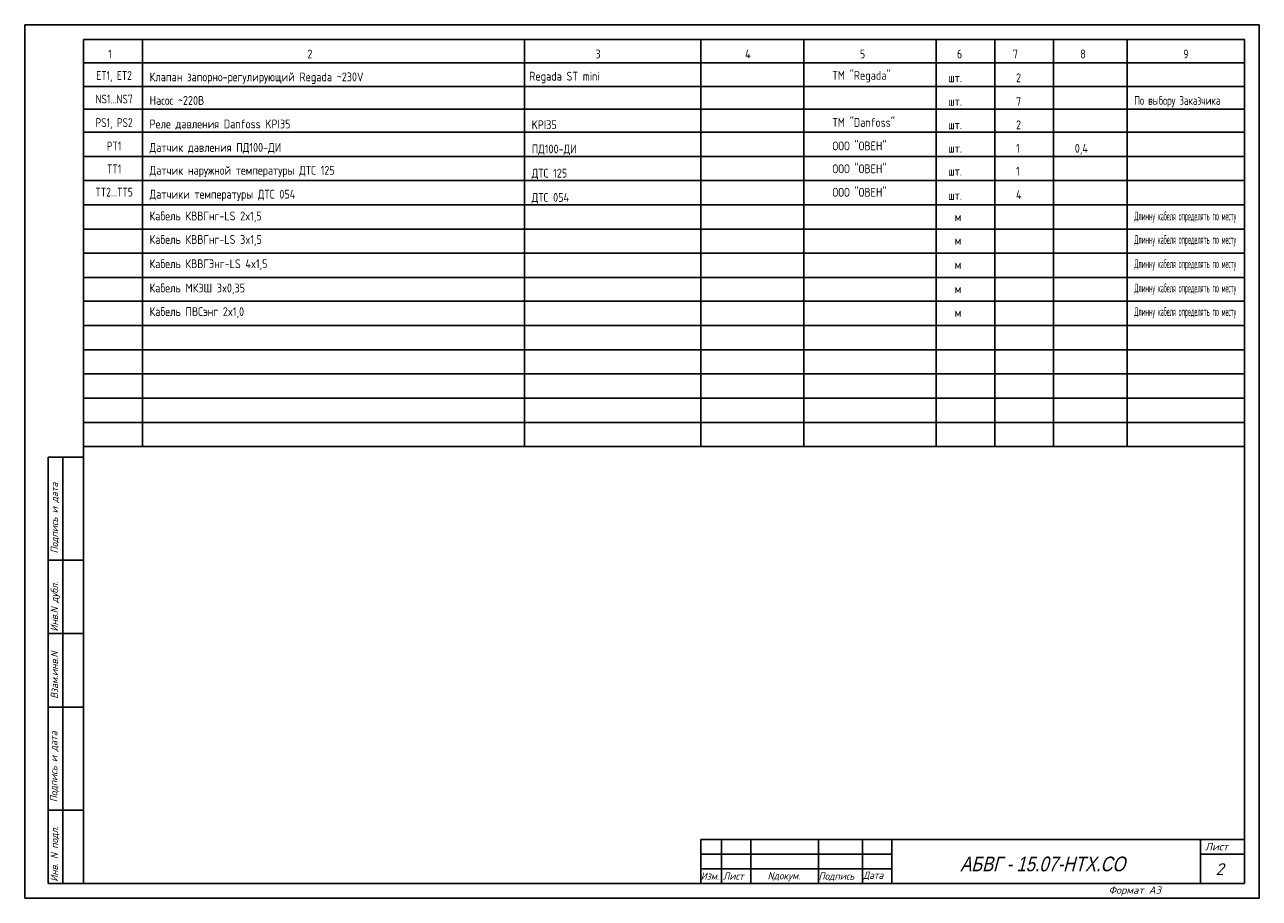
# Model space of a CAD drawing. Header units: millimetres. Extents: x 1333 to 2206, y 683 to 980.
# Tile 2 of 2: x 1786 to 2206, y 683 to 980. Entities that reach past the tile are written whole.
import ezdxf
from ezdxf.enums import TextEntityAlignment as Align

# ---------------------------------------------------------------- set-up
doc = ezdxf.new("R2010")
doc.units = ezdxf.units.MM
for name, color, linetype in [('_FORMAT OSNOVNAJA', 1, 'Continuous'), ('_TABLITSA OSNOVNAJA', 3, 'Continuous'), ('_TABLITSA TONKAJA', 2, 'Continuous'), ('_TEKST', 2, 'Continuous'), ('Форматка', 4, 'Continuous')]:
    doc.layers.add(name, color=color, linetype=linetype)
doc.layers.add('Слой1', color=10, linetype='Continuous', lineweight=200, plot=False)
doc.styles.add('35', font='romans.shx', dxfattribs={"width": 0.7, "oblique": 15, "height": 3.5})
doc.styles.add('Arial', font='arial.ttf')
doc.styles.add('Romans8', font='romans8.shx', dxfattribs={"width": 0.8, "height": 3})

msp = doc.modelspace()

# ---------------------------------------------------------------- linework, layer by layer
at = {"color": 0, "lineweight": -3}
for p in [(2032.97, 702.7), (2085.05, 702.7)]:
    msp.add_line(p, (2057.25, 702.7), dxfattribs=at)
at = {"layer": '_FORMAT OSNOVNAJA', "color": 7}
msp.add_line((1805.95, 974.7), (2200.93, 974.7), dxfattribs=at)
at = {"layer": '_TABLITSA OSNOVNAJA', "color": 7}
for p, q in [((1805.95, 974.7), (2200.95, 974.7)), ((1805.95, 974.7), (2200.95, 974.7)), ((1825.95, 836.26), (1825.95, 974.7)), ((1955.95, 836.26), (1955.95, 974.7)), ((2015.95, 836.26), (2015.95, 974.7)), ((2050.95, 836.26), (2050.95, 974.7)), ((2095.95, 836.26), (2095.95, 974.7)), ((2115.95, 836.26), (2115.95, 974.7)), ((2135.95, 836.26), (2135.95, 974.7)), ((2160.95, 836.26), (2160.95, 974.7)), ((1805.95, 966.7), (2200.95, 966.7)), ((1805.95, 966.7), (2200.95, 966.7)), ((1805.95, 966.7), (2200.95, 966.7)), ((1806.02, 934.94), (2200.93, 934.94)), ((1806.02, 926.7), (2200.93, 926.7)), ((1806.02, 926.7), (2200.93, 926.7)), ((1806.02, 926.7), (2200.93, 926.7)), ((1806.02, 918.46), (2200.93, 918.46)), ((1806.02, 918.46), (2200.93, 918.46)), ((1806.02, 918.46), (2200.93, 918.46)), ((1806.02, 910.22), (2200.93, 910.22)), ((1806.02, 910.22), (2200.93, 910.22)), ((1806.02, 910.22), (2200.93, 910.22)), ((1806.02, 901.98), (2200.93, 901.98)), ((1806.02, 901.98), (2200.93, 901.98)), ((1806.02, 901.98), (2200.93, 901.98)), ((1806.02, 893.74), (2200.93, 893.74)), ((1806.02, 893.74), (2200.93, 893.74)), ((1806.02, 893.74), (2200.93, 893.74)), ((1806.02, 877.46), (2200.93, 877.46)), ((1806.02, 869.22), (2200.93, 869.22)), ((1806.02, 869.22), (2200.93, 869.22)), ((1806.02, 869.22), (2200.93, 869.22)), ((1806.02, 860.98), (2200.93, 860.98)), ((1806.02, 860.98), (2200.93, 860.98)), ((1806.02, 860.98), (2200.93, 860.98)), ((1806.02, 852.74), (2200.93, 852.74)), ((1806.02, 852.74), (2200.93, 852.74)), ((1806.02, 852.74), (2200.93, 852.74)), ((1806.02, 844.5), (2200.93, 844.5)), ((1806.02, 844.5), (2200.93, 844.5)), ((1806.02, 844.5), (2200.93, 844.5)), ((1806.02, 836.26), (2200.93, 836.26)), ((1806.02, 836.26), (2200.93, 836.26)), ((1806.02, 836.26), (2200.93, 836.26))]:
    msp.add_line(p, q, dxfattribs=at)
at = {"layer": '_TABLITSA TONKAJA', "color": 7}
for p, q in [((1805.93, 966.7), (2200.93, 966.7)), ((1805.95, 966.7), (2200.95, 966.7)), ((1805.95, 966.7), (2095.95, 966.7)), ((2200.9, 958.7), (1805.93, 958.7)), ((1806.02, 950.94), (2200.93, 950.94)), ((1806.02, 943.19), (2200.93, 943.19)), ((1806.02, 885.7), (2200.93, 885.7))]:
    msp.add_line(p, q, dxfattribs=at)
at = {"layer": 'Слой1', "color": 0, "lineweight": -3}
for p, q in [((1785.93, 979.7), (1785.93, 682.7)), ((1785.93, 979.7), (1785.93, 682.7)), ((1785.93, 979.7), (1785.93, 682.7)), ((1785.93, 979.7), (1785.93, 682.7)), ((2205.93, 979.7), (2205.93, 682.7)), ((2205.93, 979.7), (2205.93, 682.7)), ((2205.93, 979.7), (2205.93, 682.7))]:
    msp.add_line(p, q, dxfattribs=at)
at = {"layer": 'Слой1', "color": 0, "linetype": 'ByBlock', "lineweight": -3, "ltscale": 0.4}
for p, q in [((1785.93, 979.7), (1995.93, 979.7)), ((1804.63, 979.7), (2205.93, 979.7)), ((1785.93, 682.7), (1995.93, 682.7)), ((1995.93, 682.7), (2205.93, 682.7))]:
    msp.add_line(p, q, dxfattribs=at)
at = {"layer": 'Форматка', "color": 0, "lineweight": -3}
for p, q in [((1805.93, 687.7), (1805.93, 974.7)), ((1805.93, 974.7), (2200.93, 974.7)), ((2200.93, 974.7), (2200.93, 687.7)), ((1805.93, 832.7), (1793.93, 832.7)), ((1793.93, 687.7), (1793.93, 832.7)), ((1798.93, 687.7), (1798.93, 832.7)), ((1805.93, 797.7), (1793.93, 797.7)), ((1805.93, 772.7), (1793.93, 772.7)), ((1805.93, 747.7), (1793.93, 747.7)), ((1805.93, 712.7), (1793.93, 712.7)), ((2015.93, 702.7), (2015.93, 687.7)), ((2200.93, 702.7), (2015.93, 702.7)), ((2022.93, 702.7), (2022.93, 687.7)), ((2032.93, 702.7), (2032.93, 687.7)), ((2055.93, 702.7), (2055.93, 687.7)), ((2070.93, 702.7), (2070.93, 687.7)), ((2080.93, 702.7), (2080.93, 687.7)), ((2185.93, 702.7), (2185.93, 687.7)), ((2200.93, 702.7), (2185.93, 702.7)), ((2185.93, 702.7), (2185.93, 697.7)), ((2080.93, 697.7), (2015.93, 697.7)), ((2185.93, 697.7), (2200.93, 697.7)), ((2080.93, 692.7), (2015.93, 692.7)), ((2200.93, 687.7), (1793.93, 687.7)), ((2080.93, 687.7), (2015.93, 687.7)), ((2080.93, 687.7), (2200.93, 687.7))]:
    msp.add_line(p, q, dxfattribs=at)

# ---------------------------------------------------------------- texts
at = {"lineweight": -3, "style": 'Arial', "oblique": 15, "width": 0.8}
msp.add_text('АБВГ - 15.07-НТХ.СО ', height=5, dxfattribs=at).set_placement((2161.82, 694.38), align=Align.MIDDLE_RIGHT)
at = {"layer": '_TEKST', "color": 7, "style": 'Romans8'}
for s, width, p in [('1', 0.8, (1814.95, 968.23)), ('2', 0.8, (1882.95, 968.24)), ('3', 0.8, (1980.95, 968.25)), ('4', 0.8, (2031.95, 968.26)), ('5', 0.8, (2070.95, 968.24)), ('6', 0.8, (2103.95, 968.24)), ('7', 0.8, (2122.95, 968.24)), ('8', 0.8, (2145.95, 968.24)), ('9', 0.8, (2180.95, 968.24)), ('ET1, ET2', 0.75, (1816.34, 960.93)), ('NS1...NS7', 0.75, (1816.34, 952.93)), ('PS1, PS2', 0.75, (1816.34, 944.93)), ('PT1', 0.75, (1816.34, 936.96)), ('TT1', 0.75, (1816.34, 929.17)), ('TT2...TT5', 0.75, (1816.34, 921.29))]:
    msp.add_text(s, height=3, dxfattribs=dict(at, width=width)).set_placement(p, align=Align.CENTER)
at = {"layer": '_TEKST', "color": 7, "ltscale": 0.5, "style": 'Romans8'}
for s, width, p in [('Клапан запорно-регулирующий Regada ~230V', 0.8, (1828.4, 960.46)), (' Regada ST mini', 0.8, (1955.98, 960.7)), ('ТМ "Regada"', 0.8, (2060.74, 960.98)), ('Насос ~220В', 0.8, (1828.4, 952.46)), ('По выбору Заказчика', 0.7, (2163.4, 952.46)), ('Реле давления Danfoss KPI35', 0.8, (1828.4, 944.46)), ('KPI35', 0.8, (1958.4, 944.2)), ('ТМ "Danfoss"', 0.8, (2060.74, 944.98)), ('Датчик давления ПД100-ДИ', 0.8, (1828.4, 936.48)), ('ПД100-ДИ', 0.8, (1958.4, 935.96)), ('ООО "ОВЕН"', 0.8, (2060.74, 937)), ('Датчик наружной температуры ДТС 125', 0.8, (1828.4, 928.7)), ('ДТС 125', 0.8, (1958.4, 927.72)), ('ООО "ОВЕН"', 0.8, (2060.74, 929.22)), ('ООО "ОВЕН"', 0.8, (2060.74, 921.22)), ('Датчики температуры ДТС 054', 0.8, (1828.4, 920.58)), ('ДТС 054', 0.8, (1958.4, 919.48)), ('Кабель КВВГнг-LS 2x1,5', 0.8, (1828.4, 913.18)), ('Длинну кабеля определять по месту', 0.4, (2163.4, 913.18)), ('Кабель КВВГнг-LS 3x1,5', 0.8, (1828.4, 905.18)), ('Длинну кабеля определять по месту', 0.4, (2163.4, 905.18)), ('Кабель КВВГЭнг-LS 4x1,5', 0.8, (1828.4, 896.94)), ('Длинну кабеля определять по месту', 0.4, (2163.4, 896.94)), ('Кабель МКЭШ 3x0,35', 0.8, (1828.4, 888.7)), ('Длинну кабеля определять по месту', 0.4, (2163.4, 888.7)), ('Кабель ПВСэнг 2x1,0', 0.8, (1828.4, 880.67)), ('Длинну кабеля определять по месту', 0.4, (2163.4, 880.67))]:
    msp.add_text(s, height=3, dxfattribs=dict(at, width=width)).set_placement(p)
at = {"layer": '_TEKST', "color": 7, "style": 'Romans8', "width": 0.8}
for s, p in [('шт.', (2100.12, 960.16)), ('2', (2123.16, 960.16)), ('шт.', (2100.12, 952.16)), ('7', (2123.16, 952.16)), ('шт.', (2100.12, 944.16)), ('2', (2123.16, 944.16)), ('шт.', (2100.12, 936.19)), ('1', (2123.16, 936.19)), ('0,4', (2143.16, 936.19)), ('шт.', (2100.12, 928.4)), ('1', (2123.16, 928.4)), ('шт.', (2100.12, 920.16)), ('4', (2123.16, 920.4)), ('м', (2102.32, 912.89)), ('м', (2102.32, 904.89)), ('м', (2102.32, 896.65)), ('м', (2102.32, 888.4)), ('м', (2102.32, 880.37))]:
    msp.add_text(s, height=3, dxfattribs=at).set_placement(p)
at = {"layer": 'Форматка', "color": 0, "lineweight": -3, "style": '35', "oblique": 15, "width": 0.9}
for s, p in [('Подпись и дата', (1797.27, 799.95)), ('Инв.N дубл.', (1797.27, 773.41)), ('Взам.инв.N', (1797.27, 750.53)), ('Подпись и дата', (1797.07, 715.37)), ('Инв. N подл.', (1797.27, 688.34))]:
    msp.add_text(s, height=2.5, rotation=90, dxfattribs=at).set_placement(p)
at = {"layer": 'Форматка', "color": 0, "lineweight": -3, "style": '35', "oblique": 15}
for s, height, p in [('Лист', 2.5, (2187.49, 699.01)), ('2', 4, (2191.03, 690.63)), ('Формат А3', 2.5, (2154.64, 684.24))]:
    msp.add_text(s, height=height, dxfattribs=at).set_placement(p)
for s, width, p in [('Изм.', 0.9, (2015.91, 688.99)), ('Лист', 0.9, (2023.5, 689.03)), ('Nдокум.', 0.9, (2038.65, 689.11)), ('Подпись', 0.9, (2055.98, 689.02)), ('Дата', 0.87, (2071.17, 689.3))]:
    msp.add_text(s, height=2.5, dxfattribs=dict(at, width=width)).set_placement(p)

doc.saveas('drawing.dxf')
